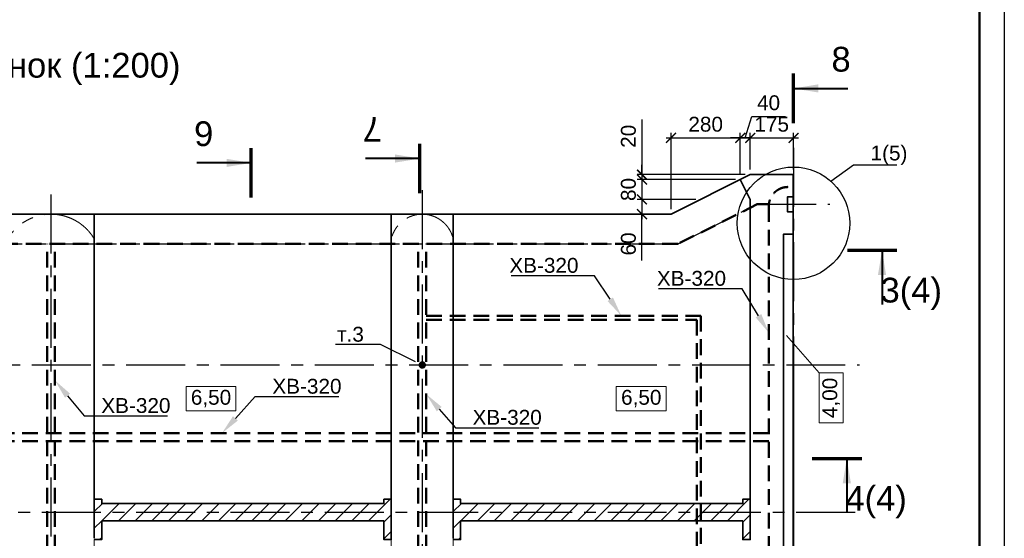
# Model space of a CAD drawing. Header units: millimetres. Extents: x -695122 to 440517, y 417968 to 574899.
# Tile 18 of 39: x -566701 to -526922, y 495705 to 516652. Entities that reach past the tile are written whole.
import ezdxf
from ezdxf import colors
from ezdxf.entities.mleader import LeaderData, LeaderLine
from ezdxf.enums import TextEntityAlignment as Align
from ezdxf.math import Vec2, Vec3

# ---------------------------------------------------------------- set-up
doc = ezdxf.new("R2010")
doc.units = ezdxf.units.MM
for name, pattern in [('PHANTOM', [63.5, 31.75, -6.35, 6.35, -6.35, 6.35, -6.35]), ('осевая', [50.8, 31.75, -6.35, 6.35, -6.35]), ('штриховая', [19.05, 12.7, -6.35])]:
    doc.linetypes.add(name, pattern=pattern)
for name, color, linetype, lineweight in [('0_Выноски и размеры', 7, 'Continuous', 9), ('Бетон', 7, 'Continuous', 50), ('ГТО_Отметки', 7, 'Continuous', 20), ('ГТО_Разрезы. Сечения.Узлы', 255, 'Continuous', 40), ('Отдел_Заглавные надписи', 7, 'Continuous', 30), ('Шпонка', 1, 'Continuous', 50)]:
    doc.layers.add(name, color=color, linetype=linetype, lineweight=lineweight)
for name, color, linetype in [('otmetki', 7, 'Continuous'), ('Оси', 1, 'осевая'), ('Размеры', 7, 'Continuous'), ('штамп(текст)', 7, 'Continuous')]:
    doc.layers.add(name, color=color, linetype=linetype)
doc.styles.add('arial', font='arial.ttf')
doc.styles.get("Standard").update_dxf_attribs({"font": 'arial.ttf'})
doc.styles.add('аrial', font='arial.ttf')
doc.styles.add('Рогун1', font='arial.ttf')
doc.dimstyles.new('100 мм', dxfattribs={"dimscale": 100, "dimtxt": 3.5, "dimasz": 2, "dimexe": 1, "dimexo": 1, "dimgap": 1.2, "dimtad": 1, "dimdec": 0, "dimlfac": 0.1, "dimrnd": 0.0001, "dimtxsty": 'Рогун1', "dimblk": 'ARCHTICK', "dimcen": 2.5, "dimdle": 1, "dimaunit": 1, "dimadec": 1, "dimazin": 0, "dimtfac": 1, "dimtdec": 0, "dimtmove": 1, "dimatfit": 3, "dimldrblk": 'ARCHTICK', "dimfxl": 1, "dimtfill": 1, "dimarcsym": 0})
doc.dimstyles.new('hren115', dxfattribs={"dimtxt": 0.3, "dimasz": 3, "dimexe": 0.18, "dimexo": 0.0625, "dimgap": 0.1, "dimtad": 2, "dimtih": 1, "dimtoh": 1, "dimdec": 4, "dimzin": 0, "dimdsep": 46, "dimtxsty": 'arial', "dimcen": 0, "dimclrt": 256, "dimadec": 0, "dimazin": 0, "dimtfac": 1, "dimtdec": 4, "dimtofl": 0, "dimtmove": 1, "dimatfit": 0, "dimfxl": 1, "dimtolj": 1, "dimtzin": 0, "dimarcsym": 1})

# ---------------------------------------------------------------- blocks, each defined once
blk = doc.blocks.new('_None')
blk = doc.blocks.new('_ArchTick')
at = {"color": 0, "linetype": 'ByBlock', "const_width": 0.15}
blk.add_lwpolyline([(-0.5, -0.5), (0.5, 0.5)], dxfattribs=at)
blk = doc.blocks.new('*D254')
at = {"layer": 'Defpoints', "color": 0, "transparency": 16777216}
for p in [(-535437, 503770), (-550437, 481795), (-535437, 477795)]:
    blk.add_point(p, dxfattribs=at)
at = {"layer": 'Размеры', "color": 0, "lineweight": -2, "transparency": 16777216}
for p, q in [((-535437, 503570), (-535437, 477595)), ((-550437, 481595), (-550437, 477595)), ((-550637, 477795), (-535237, 477795))]:
    blk.add_line(p, q, dxfattribs=at)
at = {"layer": 'Размеры', "color": 0, "lineweight": -2, "transparency": 16777216, "xscale": 400, "yscale": 400, "zscale": 400, "rotation": 180}
blk.add_blockref('_ArchTick', (-550437, 477795), dxfattribs=at)
at = {"layer": 'Размеры', "color": 0, "lineweight": -2, "transparency": 16777216, "xscale": 400, "yscale": 400, "zscale": 400}
blk.add_blockref('_ArchTick', (-535437, 477795), dxfattribs=at)
at = {"layer": 'Размеры', "color": 0, "transparency": 16777216, "insert": (-542937, 478341), "char_height": 600, "attachment_point": 5, "style": 'Рогун1'}
blk.add_mtext('1500', dxfattribs=at)
blk = doc.blocks.new('_Dot')
at = {"color": 0, "linetype": 'ByBlock', "const_width": 0.5}
blk.add_lwpolyline([(-0.25, 0, 1), (0.25, 0, 1)], format="xyb", close=True, dxfattribs=at)
blk = doc.blocks.new('*U145')
blk.add_lwpolyline([(5, -5), (-836, -5), (-836, 589), (5, 589)], close=True)
at = {"lineweight": 50}
blk.add_lwpolyline([(0, 0), (-816, 0), (-816, 584), (0, 584)], close=True, dxfattribs=at)
at = {"style": 'arial'}
blk.add_attdef('ФОРМАТ', (-36, -3.63), '', height=2.5, dxfattribs=at)
at = {"layer": 'штамп(текст)', "style": 'arial', "flags": 4}
for tag, height, p in [('Номер', 5, (-60.62, 47.59)), ('Стадия', 3.5, (-42.7, 18.69)), ('Лист', 3.5, (-27.97, 18.69)), ('Листов', 3.5, (-9.45, 18.69)), ('Отдел', 1.8, (-23.21, 1.04)), ('Год', 1.8, (-6.88, 1.05))]:
    blk.add_attdef(tag, text='', height=height, dxfattribs=at).set_placement(p, align=Align.CENTER)
at = {"layer": 'штамп(текст)', "lineweight": 30, "flags": 104}
blk.add_attdef('Объект', text='', height=3.5, dxfattribs=at).set_placement((-60.79, 42), align=Align.TOP_CENTER)
at = {"layer": 'штамп(текст)', "style": 'arial', "flags": 4}
for tag, p in [('Разраб', (-164.12, 26.34)), ('Пров', (-164.12, 21.4)), ('Утвердил1', (-184.87, 11.1)), ('Нач.отд', (-164.12, 10.85)), ('Нк', (-164.12, 6.4)), ('Утвердил', (-184.87, 0.96)), ('ФИО_утв', (-164.12, 1.09))]:
    blk.add_attdef(tag, p, '', height=2.5, dxfattribs=at)
at = {"layer": 'штамп(текст)', "lineweight": 30, "flags": 104}
for tag, p in [('Комплект', (-84.04, 22.95)), ('НазваниеЛиста', (-84.91, 8.24))]:
    blk.add_attdef(tag, text='', height=3.5, dxfattribs=at).set_placement(p, align=Align.MIDDLE_CENTER)
blk = doc.blocks.new('*D147')
at = {"layer": 'Defpoints', "color": 0, "transparency": 16777216}
for p in [(-535437, 511880), (-537187, 510395), (-535437, 510395)]:
    blk.add_point(p, dxfattribs=at)
at = {"layer": 'Размеры', "color": 0, "lineweight": -2, "transparency": 16777216}
for p, q in [((-537187, 510595), (-537187, 512080)), ((-535437, 510595), (-535437, 512080)), ((-537387, 511880), (-535237, 511880))]:
    blk.add_line(p, q, dxfattribs=at)
at = {"layer": 'Размеры', "color": 0, "lineweight": -2, "transparency": 16777216, "xscale": 400, "yscale": 400, "zscale": 400, "rotation": 180}
blk.add_blockref('_ArchTick', (-537187, 511880), dxfattribs=at)
at = {"layer": 'Размеры', "color": 0, "lineweight": -2, "transparency": 16777216, "xscale": 400, "yscale": 400, "zscale": 400}
blk.add_blockref('_ArchTick', (-535437, 511880), dxfattribs=at)
at = {"layer": 'Размеры', "color": 0, "transparency": 16777216, "insert": (-536319, 512426), "char_height": 600, "attachment_point": 5, "style": 'Рогун1'}
blk.add_mtext('175', dxfattribs=at)
blk = doc.blocks.new('*D148')
at = {"layer": 'Defpoints', "color": 0, "transparency": 16777216}
for p in [(-537587, 511880), (-537587, 510195), (-540387, 508795)]:
    blk.add_point(p, dxfattribs=at)
at = {"layer": 'Размеры', "color": 0, "lineweight": -2, "transparency": 16777216}
for p, q in [((-540387, 508995), (-540387, 512080)), ((-537587, 510395), (-537587, 512080)), ((-540587, 511880), (-537387, 511880))]:
    blk.add_line(p, q, dxfattribs=at)
at = {"layer": 'Размеры', "color": 0, "lineweight": -2, "transparency": 16777216, "xscale": 400, "yscale": 400, "zscale": 400, "rotation": 180}
blk.add_blockref('_ArchTick', (-540387, 511880), dxfattribs=at)
at = {"layer": 'Размеры', "color": 0, "lineweight": -2, "transparency": 16777216, "xscale": 400, "yscale": 400, "zscale": 400}
blk.add_blockref('_ArchTick', (-537587, 511880), dxfattribs=at)
at = {"layer": 'Размеры', "color": 0, "transparency": 16777216, "insert": (-538987, 512426), "char_height": 600, "attachment_point": 5, "style": 'Рогун1'}
blk.add_mtext('280', dxfattribs=at)
blk = doc.blocks.new('*D149')
at = {"layer": 'Defpoints', "color": 0, "transparency": 16777216}
for p in [(-537587, 511880), (-537587, 510195), (-540387, 508795)]:
    blk.add_point(p, dxfattribs=at)
at = {"layer": 'Размеры', "color": 0, "lineweight": -2, "transparency": 16777216}
for p, q in [((-540387, 508995), (-540387, 512080)), ((-537587, 510395), (-537587, 512080)), ((-540587, 511880), (-537387, 511880))]:
    blk.add_line(p, q, dxfattribs=at)
at = {"layer": 'Размеры', "color": 0, "lineweight": -2, "transparency": 16777216, "xscale": 400, "yscale": 400, "zscale": 400, "rotation": 180}
blk.add_blockref('_ArchTick', (-540387, 511880), dxfattribs=at)
at = {"layer": 'Размеры', "color": 0, "lineweight": -2, "transparency": 16777216, "xscale": 400, "yscale": 400, "zscale": 400}
blk.add_blockref('_ArchTick', (-537587, 511880), dxfattribs=at)
at = {"layer": 'Размеры', "color": 0, "transparency": 16777216, "insert": (-538987, 512426), "char_height": 600, "attachment_point": 5, "style": 'Рогун1'}
blk.add_mtext('280', dxfattribs=at)
blk = doc.blocks.new('*D150')
at = {"layer": 'Defpoints', "color": 0, "transparency": 16777216}
for p in [(-537187, 510395), (-541560, 510195), (-537587, 510195)]:
    blk.add_point(p, dxfattribs=at)
at = {"layer": 'Размеры', "color": 0, "lineweight": -2, "transparency": 16777216}
for p, q in [((-541560, 512616), (-541560, 510395)), ((-541560, 510395), (-541560, 510795)), ((-537387, 510395), (-541760, 510395)), ((-541560, 510395), (-541560, 510195)), ((-541560, 510395), (-541560, 510195)), ((-537787, 510195), (-541760, 510195)), ((-541560, 510195), (-541560, 509795))]:
    blk.add_line(p, q, dxfattribs=at)
at = {"layer": 'Размеры', "color": 0, "lineweight": -2, "transparency": 16777216, "xscale": 400, "yscale": 400, "zscale": 400}
for p, rotation in [((-541560, 510395), 270), ((-541560, 510195), 90)]:
    blk.add_blockref('_ArchTick', p, dxfattribs=dict(at, rotation=rotation))
at = {"layer": 'Размеры', "color": 0, "transparency": 16777216, "insert": (-542107, 511942), "char_height": 600, "attachment_point": 5, "rotation": 90, "style": 'Рогун1'}
blk.add_mtext('20', dxfattribs=at)
blk = doc.blocks.new('*D151')
at = {"layer": 'Defpoints', "color": 0, "transparency": 16777216}
for p in [(-537587, 510195), (-541560, 509395), (-539187, 509395)]:
    blk.add_point(p, dxfattribs=at)
at = {"layer": 'Размеры', "color": 0, "lineweight": -2, "transparency": 16777216}
for p, q in [((-541560, 510395), (-541560, 509195)), ((-537787, 510195), (-541760, 510195)), ((-539387, 509395), (-541760, 509395))]:
    blk.add_line(p, q, dxfattribs=at)
at = {"layer": 'Размеры', "color": 0, "lineweight": -2, "transparency": 16777216, "xscale": 400, "yscale": 400, "zscale": 400}
for p, rotation in [((-541560, 510195), 90), ((-541560, 509395), 270)]:
    blk.add_blockref('_ArchTick', p, dxfattribs=dict(at, rotation=rotation))
at = {"layer": 'Размеры', "color": 0, "transparency": 16777216, "insert": (-542107, 509795), "char_height": 600, "attachment_point": 5, "rotation": 90, "style": 'Рогун1'}
blk.add_mtext('80', dxfattribs=at)
blk = doc.blocks.new('*D152')
at = {"layer": 'Defpoints', "color": 0, "transparency": 16777216}
for p in [(-537587, 511880), (-537187, 510395), (-537587, 510195)]:
    blk.add_point(p, dxfattribs=at)
at = {"layer": 'Размеры', "color": 0, "lineweight": -2, "transparency": 16777216}
for p, q in [((-537387, 511880), (-537127, 512746)), ((-537127, 512746), (-535765, 512746)), ((-537587, 510395), (-537587, 512080)), ((-537187, 510595), (-537187, 512080)), ((-537587, 511880), (-537987, 511880)), ((-537187, 511880), (-537587, 511880)), ((-537187, 511880), (-537587, 511880)), ((-537187, 511880), (-536787, 511880))]:
    blk.add_line(p, q, dxfattribs=at)
at = {"layer": 'Размеры', "color": 0, "lineweight": -2, "transparency": 16777216, "xscale": 400, "yscale": 400, "zscale": 400}
blk.add_blockref('_ArchTick', (-537587, 511880), dxfattribs=at)
at = {"layer": 'Размеры', "color": 0, "lineweight": -2, "transparency": 16777216, "xscale": 400, "yscale": 400, "zscale": 400, "rotation": 180}
blk.add_blockref('_ArchTick', (-537187, 511880), dxfattribs=at)
at = {"layer": 'Размеры', "color": 0, "transparency": 16777216, "insert": (-536446, 513293), "char_height": 600, "attachment_point": 5, "style": 'Рогун1'}
blk.add_mtext('40', dxfattribs=at)
blk = doc.blocks.new('*D153')
at = {"layer": 'Defpoints', "color": 0, "transparency": 16777216}
for p in [(-539187, 509395), (-541560, 508795), (-540387, 508795)]:
    blk.add_point(p, dxfattribs=at)
at = {"layer": 'Размеры', "color": 0, "lineweight": -2, "transparency": 16777216}
for p, q in [((-541560, 509595), (-541560, 508595)), ((-539387, 509395), (-541760, 509395)), ((-540587, 508795), (-541760, 508795)), ((-541560, 506925), (-541560, 508795))]:
    blk.add_line(p, q, dxfattribs=at)
at = {"layer": 'Размеры', "color": 0, "lineweight": -2, "transparency": 16777216, "xscale": 400, "yscale": 400, "zscale": 400}
for p, rotation in [((-541560, 509395), 90), ((-541560, 508795), 270)]:
    blk.add_blockref('_ArchTick', p, dxfattribs=dict(at, rotation=rotation))
at = {"layer": 'Размеры', "color": 0, "transparency": 16777216, "insert": (-542107, 507595), "char_height": 600, "attachment_point": 5, "rotation": 90, "style": 'Рогун1'}
blk.add_mtext('60', dxfattribs=at)
blk = doc.blocks.new('*U133')
at = {"color": 7, "lineweight": 70, "ltscale": 100}
blk.add_line((323.26, 0), (333.26, 0), dxfattribs=at)
at = {"color": 0, "ltscale": 100, "style": 'аrial', "flags": 8}
blk.add_attdef('M', text='', height=5, dxfattribs=at).set_placement((336.17, -8.69), align=Align.MIDDLE)
at = {"ltscale": 100, "style": 'аrial', "flags": 8}
blk.add_attdef('M1', text='', height=5, dxfattribs=at).set_placement((344.38, -8.67), align=Align.MIDDLE)
blk.add_attdef('W', text='', height=5, dxfattribs=at).set_placement((-30.97, -12.65), align=Align.BOTTOM_RIGHT)
at = {"color": 7, "ltscale": 100}
blk.add_leader([(330.26, 0), (330.26, -11)], dimstyle='hren115', override={"dimasz": 5, "dimgap": 0.1, "dimtad": 0, "dimfxl": 1.25, "dimtfillclr": 256}, dxfattribs=at)
blk = doc.blocks.new('*U128')
at = {"color": 7, "lineweight": 70, "ltscale": 100}
for p, q in [((0, -102.93), (0, -112.93)), ((0, -287.34), (0, -297.34))]:
    blk.add_line(p, q, dxfattribs=at)
at = {"ltscale": 100, "style": 'аrial', "flags": 8}
for tag, height, p in [('W', 5, (9.6, -100.03)), ('W1', 3.5, (16.84, -137.38)), ('M', 5, (9.6, -300.24))]:
    blk.add_attdef(tag, text='', height=height, dxfattribs=at).set_placement(p, align=Align.MIDDLE)
at = {"color": 7, "ltscale": 100}
for points in [[(0, -105.93), (11, -105.93)], [(0, -294.34), (11, -294.34)]]:
    blk.add_leader(points, dimstyle='hren115', override={"dimasz": 5, "dimgap": 0.1, "dimtad": 0, "dimfxl": 1.25, "dimtfillclr": 256}, dxfattribs=at)
blk = doc.blocks.new('*U132')
at = {"color": 7, "lineweight": 70, "ltscale": 100}
blk.add_line((331.55, 0), (341.55, 0), dxfattribs=at)
at = {"color": 0, "ltscale": 100, "style": 'аrial', "flags": 8}
blk.add_attdef('M', text='', height=5, dxfattribs=at).set_placement((344.46, -8.69), align=Align.MIDDLE)
at = {"ltscale": 100, "style": 'аrial', "flags": 8}
blk.add_attdef('M1', text='', height=5, dxfattribs=at).set_placement((352.67, -8.67), align=Align.MIDDLE)
blk.add_attdef('W', text='', height=5, dxfattribs=at).set_placement((-37.24, -12.65), align=Align.BOTTOM_RIGHT)
at = {"color": 7, "ltscale": 100}
blk.add_leader([(338.55, 0), (338.55, -11)], dimstyle='hren115', override={"dimasz": 5, "dimgap": 0.1, "dimtad": 0, "dimfxl": 1.25, "dimtfillclr": 256}, dxfattribs=at)
blk = doc.blocks.new('*U129')
at = {"color": 7, "lineweight": 70, "ltscale": 100}
blk.add_line((0, -329.11), (0, -339.11), dxfattribs=at)
at = {"ltscale": 100, "style": 'аrial', "flags": 8}
for tag, height, p in [('W', 5, (9.6, -117.65)), ('W1', 3.5, (16.84, -155)), ('M', 5, (9.6, -342.01))]:
    blk.add_attdef(tag, text='', height=height, dxfattribs=at).set_placement(p, align=Align.MIDDLE)
at = {"color": 7, "ltscale": 100}
blk.add_leader([(0, -336.11), (11, -336.11)], dimstyle='hren115', override={"dimasz": 5, "dimgap": 0.1, "dimtad": 0, "dimfxl": 1.25, "dimtfillclr": 256}, dxfattribs=at)
blk = doc.blocks.new('*U64')
at = {"color": 7, "lineweight": 70, "ltscale": 100}
blk.add_line((0, -314.95), (0, -324.95), dxfattribs=at)
at = {"ltscale": 100, "style": 'аrial', "flags": 8}
for tag, height, p in [('W', 5, (9.6, -117.86)), ('W1', 3.5, (16.84, -155.21)), ('M', 5, (9.6, -327.85))]:
    blk.add_attdef(tag, text='', height=height, dxfattribs=at).set_placement(p, align=Align.MIDDLE)
at = {"color": 7, "ltscale": 100}
blk.add_leader([(0, -321.95), (11, -321.95)], dimstyle='hren115', override={"dimasz": 5, "dimgap": 0.1, "dimtad": 0, "dimfxl": 1.25, "dimtfillclr": 256}, dxfattribs=at)

msp = doc.modelspace()

# ---------------------------------------------------------------- hatches: boundary and pattern name
h = msp.add_hatch()
h.set_pattern_fill('ANSI31', color=256, scale=150)
h.set_pattern_definition([(45, (-858538.25, -3493.4), (-336.7596, 336.7596), [])])
h.paths.add_polyline_path([(-563686.812182, 495650.1528517), (-563386.812182, 495650.1528517), (-563386.812182, 496410.1528517), (-551986.8121819, 496410.1528517), (-551986.8121819, 495650.1528517), (-551686.8121819, 495650.1528517), (-551686.8121819, 497280.1528517), (-551986.8121819, 497280.1528517), (-551986.8121819, 497110.1528517), (-563386.812182, 497110.1528517), (-563386.812182, 497280.1528517), (-563686.812182, 497280.1528517)])
h = msp.add_hatch()
h.set_pattern_fill('ANSI31', color=256, scale=150)
h.set_pattern_definition([(45, (-844038.25, -3493.4), (-336.7596, 336.7596), [])])
h.paths.add_polyline_path([(-549186.812182, 495650.1528546), (-548886.812182, 495650.1528546), (-548886.812182, 496410.1528546), (-537486.8121819, 496410.1528546), (-537486.8121819, 495650.1528546), (-537186.8121819, 495650.1528546), (-537186.8121819, 497280.1528546), (-537486.8121819, 497280.1528546), (-537486.8121819, 497110.1528546), (-548886.812182, 497110.1528546), (-548886.812182, 497280.1528546), (-549186.812182, 497280.1528546)])

# ---------------------------------------------------------------- linework, layer by layer
at = {"ltscale": 100}
msp.add_circle((-535436.812182, 508430.350802), 2271.6549221, dxfattribs=at)
at = {"layer": '0_Выноски и размеры', "ltscale": 100}
msp.add_lwpolyline([(-533427.5078024, 500365.7143917), (-533427.5078024, 502383.3271815), (-534406.4711535, 502383.3271815), (-534406.4711535, 500365.7143917)], close=True, dxfattribs=at)
at = {"layer": '0_Выноски и размеры', "ltscale": 100, "elevation": 0}
for points in [[(-559980.4775309, 500855.2846883), (-557962.8647411, 500855.2846883), (-557962.8647411, 501834.2480394), (-559980.4775309, 501834.2480394)], [(-542598.0494539, 500855.2846883), (-540580.4366641, 500855.2846883), (-540580.4366641, 501834.2480394), (-542598.0494539, 501834.2480394)]]:
    msp.add_lwpolyline(points, close=True, dxfattribs=at)
at = {"layer": 'Defpoints', "linetype": 'PHANTOM', "lineweight": 0, "ltscale": 75}
for points in [[(-563686.8121805, 496965.1528567), (-563686.8121823, 507795.1528522, 0.5714285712), (-567186.8121817, 507795.1528522), (-567186.8121805, 496965.1528517)], [(-551686.8121819, 496965.1528517), (-551686.8121819, 507795.1528517, -0.8), (-549186.8121819, 507795.1528518), (-549186.8121819, 496965.1528517)], [(-567186.812182, 495965.1528517), (-567186.8121817, 482795.1528513, 0.5714285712), (-563686.8121823, 482795.1528513), (-563686.812182, 495965.1528567)], [(-549186.8121819, 495965.1528517), (-549186.8121819, 482795.1528515, -0.8), (-551686.8121819, 482795.1528521), (-551686.8121819, 495965.1528517)]]:
    msp.add_lwpolyline(points, format="xyb", dxfattribs=at)
at = {"layer": 'Бетон', "color": 2, "lineweight": 35, "ltscale": 10}
msp.add_lwpolyline([(-535451.812182, 508795.1528517), (-535451.812182, 510395.1528517), (-537186.8121812, 510395.1528517), (-540386.8121812, 508795.1528517), (-596286.812182, 508795.1528517), (-596286.812182, 481795.1528517), (-535451.812182, 481795.1528517)], close=True, dxfattribs=at)
for points in [[(-537586.8121812, 510195.1528517), (-537186.8121812, 509395.1528517)], [(-537186.8121812, 509395.1528517), (-537186.8121812, 496450.1528517)], [(-535451.812182, 508895.1528517), (-535686.812182, 508895.1528531), (-535686.812182, 509495.1528531), (-535451.812182, 509495.1528517)], [(-563686.8121815, 496450.1528517), (-563686.8121815, 508795.1528517)], [(-551686.8121819, 508795.1528517), (-551686.8121819, 496450.1528517)], [(-549186.8121819, 496450.1528517), (-549186.8121819, 508795.1528517)], [(-535836.812182, 486495.1528516), (-535836.812182, 507995.1528517), (-535451.812182, 507995.1528517)], [(-563686.812182, 495650.1528536), (-563386.812182, 495650.1528536), (-563386.812182, 496410.1528536), (-551986.8121819, 496410.1528536), (-551986.8121819, 495650.1528536), (-551686.8121819, 495650.1528536), (-551686.8121819, 497280.1528536), (-551986.8121819, 497280.1528536), (-551986.8121819, 497110.1528536), (-563386.812182, 497110.1528536), (-563386.812182, 497280.1528536), (-563686.812182, 497280.1528536)], [(-549186.812182, 495650.1528546), (-548886.812182, 495650.1528546), (-548886.812182, 496410.1528546), (-537486.8121819, 496410.1528546), (-537486.8121819, 495650.1528546), (-537186.8121819, 495650.1528546), (-537186.8121819, 497280.1528546), (-537486.8121819, 497280.1528546), (-537486.8121819, 497110.1528546), (-548886.812182, 497110.1528546), (-548886.812182, 497280.1528546), (-549186.812182, 497280.1528546)], [(-563686.8121815, 496975.1528517), (-563686.8121815, 495710.1528517)], [(-551686.8121819, 496975.1528517), (-551686.8121819, 495710.1528517)], [(-549186.8121819, 496975.1528517), (-549186.8121819, 495710.1528517)], [(-537186.8121805, 496975.1528518), (-537186.8121819, 495710.1528517)]]:
    msp.add_lwpolyline(points, dxfattribs=at)
at = {"layer": 'ГТО_Отметки', "linetype": 'ByBlock', "lineweight": 0}
msp.add_lwpolyline([(-535720.4611134, 503900.5613008), (-534406.4711535, 502383.3271815)], dxfattribs=at)
at = {"layer": 'Оси', "linetype": 'осевая', "ltscale": 75}
for p, q in [((-604307.6126689, 502705.1528517), (-532770.6213395, 502705.1528517)), ((-603905.2163474, 496760.1528536), (-532770.6213395, 496760.1528536))]:
    msp.add_line(p, q, dxfattribs=at)
for points in [[(-535436.812182, 511472.5522806), (-535436.812182, 475050.8541315)], [(-565436.812182, 509586.6688312), (-565436.812182, 475050.8541315)], [(-550436.8121818, 509761.0856411), (-550436.812182, 475050.8541315)], [(-603274.4781266, 507595.1528517), (-540103.5722466, 507595.1528517), (-536903.5722466, 509195.1528532), (-533970.1353933, 509195.1528531)]]:
    msp.add_lwpolyline(points, dxfattribs=at)
at = {"layer": 'Шпонка', "linetype": 'штриховая', "ltscale": 50}
msp.add_lwpolyline([(-535661.812182, 509895.1074972, 0.4142135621), (-536436.8121812, 509120.1074972), (-536436.8121812, 483070.1074973, 0.4142135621), (-535661.812182, 482295.1074973, 0.4142135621)], format="xyb", dxfattribs=at)
for points in [[(-536436.8121812, 509195.1528532), (-536903.5722466, 509195.1528532), (-540103.5722466, 507595.1528517), (-594436.812182, 507595.1528517)], [(-565596.812182, 486636.9473619), (-565596.812182, 507595.1528517)], [(-565276.812182, 486636.9473619), (-565276.812182, 507595.1528517)], [(-550596.8121819, 486636.9473617), (-550596.8121818, 507595.1528517)], [(-550276.8121819, 486636.9473617), (-550276.8121818, 507595.1528517)], [(-550276.8121818, 504695.1528517), (-539186.8121818, 504695.1528517), (-539186.8121818, 487295.1528517), (-594486.812182, 487295.1528517)], [(-550276.8121818, 504535.1528517), (-539346.8121818, 504535.1528517), (-539346.8121818, 487455.1528517), (-594486.812182, 487455.1528517)], [(-536436.8121812, 499955.1528517), (-594436.812182, 499955.1528517)], [(-536436.8121812, 499635.1528517), (-594436.812182, 499635.1528517)]]:
    msp.add_lwpolyline(points, dxfattribs=at)

# ---------------------------------------------------------------- block references
at = {"lineweight": -3, "xscale": 200, "yscale": 200, "zscale": 200}
msp.add_blockref('*U145', (-527921.5689022, 455270.221151), dxfattribs=at)
at = {"layer": 'ГТО_Разрезы. Сечения.Узлы'}
ref = msp.add_blockref('*U129', (-535436.812182, 446654.3935618), dxfattribs=dict(at, xscale=-200, yscale=200, zscale=200, rotation=180))
ref.add_attrib('M', '8', dxfattribs={"layer": '0', "ltscale": 100, "height": 1000, "style": 'аrial', "flags": 8}).set_placement((-533516.812182, 515056.7179018), align=Align.MIDDLE)
ref = msp.add_blockref('*U128', (-557344.0938067, 452000.5493567), dxfattribs=dict(at, xscale=200, yscale=200, zscale=200, rotation=180))
ref.add_attrib('W', '6 (4)', dxfattribs={"layer": '0', "ltscale": 100, "height": 1000, "rotation": 180, "style": 'аrial', "flags": 8}).set_placement((-559264.0938067, 472006.0705567), align=Align.MIDDLE)
ref.add_attrib('M', '6', dxfattribs={"layer": '0', "ltscale": 100, "height": 1000, "rotation": 180, "style": 'аrial', "flags": 8}).set_placement((-559264.0938067, 512047.8237191), align=Align.MIDDLE)
ref = msp.add_blockref('*U64', (-550533.4048961, 446654.3935618), dxfattribs=dict(at, xscale=200, yscale=200, zscale=200, rotation=180))
ref.add_attrib('M', '7', dxfattribs={"layer": '0', "ltscale": 100, "height": 1000, "rotation": 180, "style": 'аrial', "flags": 8}).set_placement((-552453.4048961, 512224.3852629), align=Align.MIDDLE)
ref = msp.add_blockref('*U132', (-599571.789344, 507343.5477397), dxfattribs=dict(at, xscale=200, yscale=200, zscale=200))
ref.add_attrib('M', '3(4)', dxfattribs={"layer": '0', "color": 0, "ltscale": 100, "height": 1000, "style": 'аrial', "flags": 8}).set_placement((-530680.7595426, 505604.9026632), align=Align.MIDDLE)
ref = msp.add_blockref('*U133', (-599336.3534022, 498930.3997194), dxfattribs=dict(at, xscale=200, yscale=200, zscale=200))
ref.add_attrib('M', '4(4)', dxfattribs={"layer": '0', "color": 0, "ltscale": 100, "height": 1000, "style": 'аrial', "flags": 8}).set_placement((-532102.7874425, 497191.7546429), align=Align.MIDDLE)

# ---------------------------------------------------------------- texts
at = {"layer": 'otmetki', "insert": (-533916.989478, 501374.5207866), "char_height": 600, "width": 2017.61278979, "attachment_point": 5, "rotation": 90, "style": 'arial'}
msp.add_mtext('4,00', dxfattribs=at)
at = {"layer": 'otmetki', "char_height": 600, "width": 2017.61278979, "attachment_point": 5, "style": 'arial'}
for insert in [(-558971.671136, 501344.7663638), (-541589.243059, 501344.7663638)]:
    msp.add_mtext('6,50', dxfattribs=dict(at, insert=insert))
at = {"layer": 'Отдел_Заглавные надписи', "insert": (-566894.5640358, 514662.4971953), "char_height": 1000, "width": 25122.503677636, "attachment_point": 5, "style": 'arial'}
msp.add_mtext('План шпонок (1:200)', dxfattribs=at)

# ---------------------------------------------------------------- dimensions: what is measured, and where the dimension line sits
at = {"layer": 'Размеры'}
for base, p1, p2, picture, middle in [((-537586.8121812, 511880.1528517), (-537186.8121812, 510395.1528517), (-537586.8121812, 510195.1528517), '*D152', (-536886.9090434, 513292.840437)), ((-537586.8121812, 511880.1528517), (-540386.8121812, 508795.1528517), (-537586.8121812, 510195.1528517), '*D148', (-538986.8121812, 512426.4966443)), ((-537586.8121812, 511880.1528517), (-540386.8121812, 508795.1528517), (-537586.8121812, 510195.1528517), '*D149', (-538986.8121812, 512426.4966443)), ((-535436.8121819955, 477795.1528517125), (-550436.8121819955, 481795.1528517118), (-535436.8121819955, 503770.1528516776), '*D254', (-542936.8121819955, 478341.4966443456))]:
    dim = msp.add_linear_dim(base=base, p1=p1, p2=p2, dimstyle='100 мм', override={"dimscale": 200, "dimtxt": 3, "dimdec": 6, "dimtfill": 0}, dxfattribs=at)
    dim.commit()
    dim.dimension.update_dxf_attribs({"geometry": picture, "text_midpoint": middle})
dim = msp.add_linear_dim(base=(-535436.812182, 511880.1528517), p1=(-537186.8121812, 510395.1528517), p2=(-535436.812182, 510395.1528517), dimstyle='100 мм', override={"dimscale": 200, "dimtxt": 3, "dimdec": 6, "dimtfill": 0}, dxfattribs=at)
dim.commit()
dim.dimension.update_dxf_attribs({"geometry": '*D147', "text_midpoint": (-536319.3121816, 511880.1528517), "dimtype": 160})
for base, p1, p2, picture, middle in [((-541560.2570335, 510195.1528517), (-537186.8121812, 510395.1528517), (-537586.8121812, 510195.1528517), '*D150', (-541560.2570335, 511941.7122833)), ((-541560.2570335, 509395.1528517), (-537586.8121812, 510195.1528517), (-539186.8121812, 509395.1528517), '*D151', (-541560.2570335, 509795.1528517)), ((-541560.2570335, 508795.1528517), (-539186.8121812, 509395.1528517), (-540386.8121812, 508795.1528517), '*D153', (-541597.9113006, 507595.1528517))]:
    dim = msp.add_linear_dim(base=base, p1=p1, p2=p2, angle=90, dimstyle='100 мм', override={"dimscale": 200, "dimtxt": 3, "dimdec": 6, "dimtfill": 0}, dxfattribs=at)
    dim.commit()
    dim.dimension.update_dxf_attribs({"geometry": picture, "text_midpoint": middle, "dimtype": 160})

# ---------------------------------------------------------------- leaders
at = {"ltscale": 100}
ml = msp.add_multileader_mtext('Standard', dxfattribs=at)
ml.set_content('1(5)', color=256, style='arial')
ml.set_leader_properties()
ml.set_arrow_properties(name='NONE')
ml.build(insert=Vec2(0, 0))
ml.multileader.update_dxf_attribs({"text_left_attachment_type": 6, "text_right_attachment_type": 6, "arrow_head_size": 800})
ctx = ml.context
ctx.base_point, ctx.char_height, ctx.arrow_head_size, ctx.landing_gap_size, ctx.plane_origin = Vec3(-532329.6124076, 510792.3190204), 600, 800, 4, Vec3(-536921.8542982, 519776.1057663)
ctx.left_attachment, ctx.right_attachment = 6, 6
notes = []
notes.append((ctx, [(0, (1, 1, 0), (-533017.0179357, 510792.3190204), (1, 0), 687.405528, [(0, [(-533933.5624755, 510133.4821549)], 0, [])])]))
ctx.mtext.insert, ctx.mtext.width, ctx.mtext.defined_height, ctx.mtext.flow_direction = Vec3(-532325.6124076, 511568.7173832), 1044.997651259, 766.5757162, 5
ml = msp.add_multileader_mtext('Standard', dxfattribs=at)
ml.set_content('ХВ-320', color=256, style='arial')
ml.set_leader_properties()
ml.build(insert=Vec2(0, 0))
ml.multileader.update_dxf_attribs({"text_left_attachment_type": 6, "text_right_attachment_type": 6, "dogleg_length": 687.405528, "arrow_head_size": 800})
ctx = ml.context
ctx.base_point, ctx.char_height, ctx.arrow_head_size, ctx.landing_gap_size, ctx.plane_origin = Vec3(-546924.0964305, 506310.3423281), 600, 800, 4, Vec3(-547784.8131557, 513008.5051509)
ctx.left_attachment, ctx.right_attachment = 6, 6
notes.append((ctx, [(1, (1, 1, 0), (-543476.7127306, 506310.3423281), (-1, 0), 687.405528, [(0, [(-542397.9549286, 504695.1528517)], 0, [])])]))
ctx.mtext.insert, ctx.mtext.width, ctx.mtext.defined_height, ctx.mtext.flow_direction = Vec3(-546920.0964305, 507030.3423281), 4152.054766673, 383.2878581, 5
ml = msp.add_multileader_mtext('Standard', dxfattribs=at)
ml.set_content('ХВ-320', color=256, style='arial')
ml.set_leader_properties()
ml.build(insert=Vec2(0, 0))
ml.multileader.update_dxf_attribs({"text_left_attachment_type": 6, "text_right_attachment_type": 6, "dogleg_length": 687.405528, "arrow_head_size": 800})
ctx = ml.context
ctx.base_point, ctx.char_height, ctx.arrow_head_size, ctx.landing_gap_size, ctx.plane_origin = Vec3(-540962.9536831, 505785.8658954), 600, 800, 4, Vec3(-541823.6704083, 512484.0287181)
ctx.left_attachment, ctx.right_attachment = 6, 6
notes.append((ctx, [(1, (1, 1, 0), (-537515.5699832, 505785.8658954), (-1, 0), 687.405528, [(0, [(-536436.8121812, 504010.676419)], 0, [])])]))
ctx.mtext.insert, ctx.mtext.width, ctx.mtext.defined_height, ctx.mtext.flow_direction = Vec3(-540958.9536831, 506505.8658954), 4152.054766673, 383.2878581, 5
ml = msp.add_multileader_mtext('Standard', dxfattribs=at)
ml.set_content('т.3', color=256, style='arial')
ml.set_leader_properties()
ml.set_arrow_properties(name='DOT')
ml.build(insert=Vec2(0, 0))
ml.multileader.update_dxf_attribs({"text_left_attachment_type": 6, "text_right_attachment_type": 6, "arrow_head_size": 300})
ctx = ml.context
ctx.base_point, ctx.char_height, ctx.arrow_head_size, ctx.landing_gap_size, ctx.plane_origin = Vec3(-553855.4070793, 503527.2080887), 600, 300, 4, Vec3(-561636.4549477, 516998.994237)
ctx.left_attachment, ctx.right_attachment, ctx.text_align_type = 6, 6, 1
notes.append((ctx, [(1, (1, 1, 0), (-552130.6700369, 503527.2080887), (-1, 0), 687.405528, [(0, [(-550436.8131038, 502705.1528517)], 0, [])])]))
ctx.mtext.insert, ctx.mtext.width, ctx.mtext.defined_height, ctx.mtext.alignment, ctx.mtext.flow_direction = Vec3(-553336.7413221, 504247.2080887), 10035.482987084, 766.5757162, 2, 5
ml = msp.add_multileader_mtext('Standard', dxfattribs=at)
ml.set_content('ХВ-320', color=256, style='arial')
ml.set_leader_properties()
ml.build(insert=Vec2(0, 0))
ml.multileader.update_dxf_attribs({"text_left_attachment_type": 6, "text_right_attachment_type": 6, "dogleg_length": 687.405528, "arrow_head_size": 800})
ctx = ml.context
ctx.base_point, ctx.char_height, ctx.arrow_head_size, ctx.landing_gap_size, ctx.plane_origin = Vec3(-563408.6547027, 500649.2424127), 600, 800, 4, Vec3(-564698.6885786, 511198.3259499)
ctx.left_attachment, ctx.right_attachment = 6, 6
notes.append((ctx, [(0, (1, 1, 0), (-564096.0602307, 500649.2424127), (1, 0), 687.405528, [(0, [(-565276.812182, 502082.9315721)], 0, [])])]))
ctx.mtext.insert, ctx.mtext.width, ctx.mtext.defined_height, ctx.mtext.flow_direction = Vec3(-563404.6547027, 501369.2424127), 4152.054766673, 383.2878581, 5
ml = msp.add_multileader_mtext('Standard', dxfattribs=at)
ml.set_content('ХВ-320', color=256, style='arial')
ml.set_leader_properties()
ml.build(insert=Vec2(0, 0))
ml.multileader.update_dxf_attribs({"text_left_attachment_type": 6, "text_right_attachment_type": 6, "dogleg_length": 687.405528, "arrow_head_size": 800})
ctx = ml.context
ctx.base_point, ctx.char_height, ctx.arrow_head_size, ctx.landing_gap_size, ctx.plane_origin = Vec3(-556497.9329924, 501427.0706045), 600, 800, 4, Vec3(-557787.9668684, 509046.1556792)
ctx.left_attachment, ctx.right_attachment = 6, 6
notes.append((ctx, [(0, (1, 1, 0), (-557185.3385204, 501427.0706045), (1, 0), 687.405528, [(0, [(-558526.0904955, 499955.1528517)], 0, [])])]))
ctx.mtext.insert, ctx.mtext.width, ctx.mtext.defined_height, ctx.mtext.flow_direction = Vec3(-556493.9329924, 502147.0706045), 4152.054766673, 383.2878581, 5
ml = msp.add_multileader_mtext('Standard', dxfattribs=at)
ml.set_content('ХВ-320', color=256, style='arial')
ml.set_leader_properties()
ml.build(insert=Vec2(0, 0))
ml.multileader.update_dxf_attribs({"text_left_attachment_type": 6, "text_right_attachment_type": 6, "dogleg_length": 687.405528, "arrow_head_size": 800})
ctx = ml.context
ctx.base_point, ctx.char_height, ctx.arrow_head_size, ctx.landing_gap_size, ctx.plane_origin = Vec3(-548408.6547025, 500172.4327385), 600, 800, 4, Vec3(-549698.6885785, 510642.0801993)
ctx.left_attachment, ctx.right_attachment = 6, 6
notes.append((ctx, [(0, (1, 1, 0), (-549096.0602306, 500172.4327385), (1, 0), 687.405528, [(0, [(-550276.8121819, 501526.6858215)], 0, [])])]))
ctx.mtext.insert, ctx.mtext.width, ctx.mtext.defined_height, ctx.mtext.flow_direction = Vec3(-548404.6547025, 500892.4327385), 4152.054766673, 383.2878581, 5
for ctx, leaders in notes:
    for number, flags, end, landing, length, lines in leaders:
        leader = LeaderData()
        leader.index, (leader.has_last_leader_line, leader.has_dogleg_vector, leader.attachment_direction) = number, flags
        leader.last_leader_point, leader.dogleg_vector, leader.dogleg_length = Vec3(end), Vec3(landing), length
        for number, points, colour, breaks in lines:
            line = LeaderLine()
            line.index, line.vertices, line.color, line.breaks = number, Vec3.list(points), colors.encode_raw_color(colour), breaks
            leader.lines.append(line)
        ctx.leaders.append(leader)

doc.saveas('drawing.dxf')
